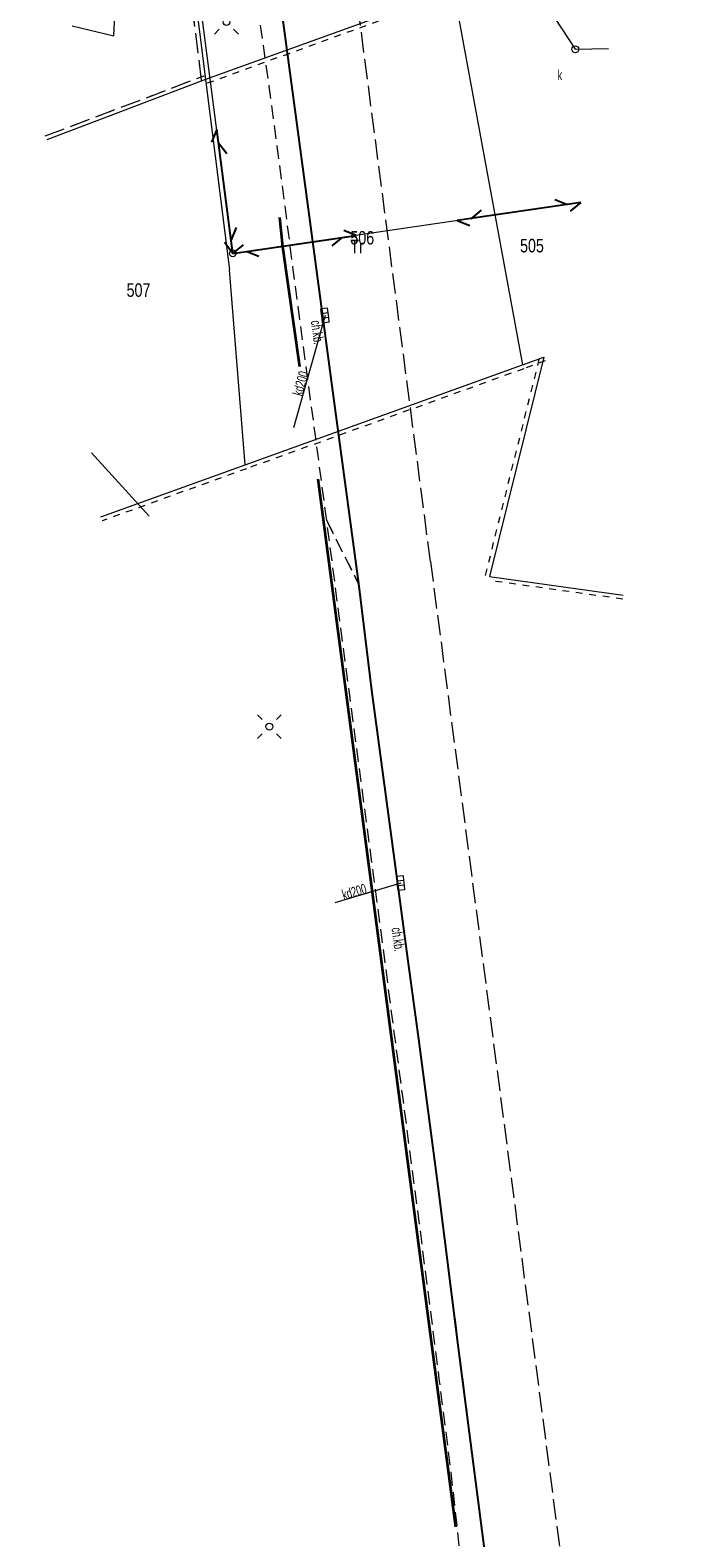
# Model space of a CAD drawing. Header units: metres. Extents: x 7428509 to 7430603, y 5527625 to 5529161.
# Tile 24 of 29: x 7430000 to 7430049, y 5528027 to 5528139. Entities that reach past the tile are written whole.
import ezdxf
from ezdxf.enums import TextEntityAlignment as Align

# ---------------------------------------------------------------- set-up
doc = ezdxf.new("R2010")
doc.units = ezdxf.units.M
doc.header["$MEASUREMENT"] = 0
for name, pattern in [('0.5_0.5', [1, 0.5, -0.5]), ('1.0_0.5', [1.5, 1, -0.5]), ('1.5_0.5', [2, 1.5, -0.5]), ('219-500', [0]), ('sutp_500', [0])]:
    doc.linetypes.add(name, pattern=pattern)
doc.layers.get('0').update_dxf_attribs({"color": 2, "linetype": 'CONTINUOUS', "lineweight": 5})
for name, color, linetype in [('210-oznaczenie konturu użytku gruntowego', 7, 'CONTINUOUS'), ('211-numer działki ewidencyjnej', 7, 'CONTINUOUS'), ('217-Granica konturu po granicy działki', 7, 'CONTINUOUS'), ('218-Granica użytku po granicy działki', 7, 'CONTINUOUS'), ('219-działka ewidencyjna', 7, 'CONTINUOUS'), ('chodnik', 7, 'CONTINUOUS'), ('chodnik-Atr17', 7, 'CONTINUOUS'), ('jezdnia', 7, 'CONTINUOUS'), ('kratka ściekowa', 7, 'CONTINUOUS'), ('krawężnik', 7, 'CONTINUOUS'), ('latarnia', 7, 'CONTINUOUS'), ('ogrodzenie trwałe', 7, 'CONTINUOUS'), ('podpora (punkt)', 7, 'CONTINUOUS'), ('przewód kanalizacyjny', 7, 'CONTINUOUS'), ('przewód kanalizacyjny-Atr1', 7, 'CONTINUOUS'), ('przewód telekomunikacyjny napowietrzny', 7, 'CONTINUOUS'), ('słup przewodów napowietrznych', 7, 'CONTINUOUS'), ('właz do komory lub kanału - okrągły', 7, 'CONTINUOUS'), ('właz do komory lub kanału - okrągły-Atr17', 7, 'CONTINUOUS')]:
    doc.layers.add(name, color=color, linetype=linetype)
doc.styles.get("Standard").update_dxf_attribs({"font": 'Working1250', "width": 0.75})
doc.linetypes.add('902-500', pattern='A,3.75,0,[1,ksztalty.shx,S=0.5,R=0,X=0,Y=0],3.75', length=7.5)

# ---------------------------------------------------------------- blocks, each defined once
blk = doc.blocks.new('SM01')
at = {"color": 0, "linetype": 'Continuous', "lineweight": 13}
for p, q in [((-0.53, 0.531), (-0.883, 0.884)), ((0.531, 0.531), (0.884, 0.884)), ((-0.53, -0.53), (-0.883, -0.883)), ((0.531, -0.53), (0.884, -0.883))]:
    blk.add_line(p, q, dxfattribs=at)
blk.add_circle((0, 0), 0.25, dxfattribs=at)
blk = doc.blocks.new('US15')
at = {"color": 0, "linetype": 'Continuous', "lineweight": 13}
blk.add_circle((0, 0), 0.25, dxfattribs=at)
blk = doc.blocks.new('IB04')
at = {"color": 0, "linetype": 'Continuous', "lineweight": 13}
blk.add_circle((0, 0), 0.25, dxfattribs=at)
blk = doc.blocks.new('US05')
at = {"color": 0, "linetype": 'Continuous', "lineweight": 13}
for p, q in [((-0.525, -0.25), (-0.525, 0.25)), ((-0.525, 0.25), (-0.175, 0.25)), ((-0.175, -0.25), (-0.175, 0.25)), ((-0.175, 0.25), (0.175, 0.25)), ((0.175, -0.25), (0.175, 0.25)), ((0.175, 0.25), (0.525, 0.25)), ((0.525, -0.25), (0.525, 0.25)), ((-0.525, -0.25), (-0.175, -0.25)), ((-0.175, -0.25), (0.175, -0.25)), ((0.175, -0.25), (0.525, -0.25))]:
    blk.add_line(p, q, dxfattribs=at)
blk = doc.blocks.new('US22')
at = {"color": 0, "linetype": 'Continuous', "lineweight": 13}
blk.add_circle((0, 0), 0.25, dxfattribs=at)
blk = doc.blocks.new('SUTP')
at = {"color": 0, "linetype": 'Continuous'}
for p, q in [((0, 0), (0.866, 0.5)), ((0, 0), (9.232, 0)), ((1.866, -0.5), (1, 0)), ((7.366, -0.5), (8.232, 0)), ((9.232, 0), (8.366, 0.5))]:
    blk.add_line(p, q, dxfattribs=at)

msp = doc.modelspace()

# ---------------------------------------------------------------- linework, layer by layer
at = {"layer": '217-Granica konturu po granicy działki', "color": 3, "linetype": '1.5_0.5', "lineweight": 18}
for p, q in [((7430013.08, 5528135.15), (7430005.96, 5528191.63)), ((7430001.51, 5528131.02), (7430013.27, 5528135.47)), ((7430013.27, 5528135.47), (7430013.27, 5528135.47)), ((7430013.27, 5528135.47), (7430013.27, 5528135.47)), ((7430013.08, 5528135.15), (7430013.08, 5528135.15)), ((7430013.08, 5528135.15), (7430013.08, 5528135.15)), ((7430001.51, 5528131.02), (7430001.51, 5528131.02)), ((7430001.51, 5528131.02), (7430001.51, 5528131.02))]:
    msp.add_line(p, q, dxfattribs=at)
at = {"layer": '218-Granica użytku po granicy działki', "color": 3, "linetype": '0.5_0.5', "lineweight": 18}
for p, q in [((7430013.08, 5528135.15), (7430005.96, 5528191.63)), ((7430031.82, 5528141.56), (7430013.48, 5528134.91)), ((7430001.51, 5528131.02), (7430013.27, 5528135.47)), ((7430013.27, 5528135.47), (7430013.27, 5528135.47)), ((7430013.27, 5528135.47), (7430013.27, 5528135.47)), ((7430013.08, 5528135.15), (7430013.08, 5528135.15)), ((7430013.08, 5528135.15), (7430013.08, 5528135.15)), ((7430013.48, 5528134.91), (7430013.48, 5528134.91)), ((7430013.48, 5528134.91), (7430013.48, 5528134.91)), ((7430001.51, 5528131.02), (7430001.51, 5528131.02)), ((7430001.51, 5528131.02), (7430001.51, 5528131.02)), ((7430034.09, 5528098.49), (7430038.13, 5528114.72)), ((7430038.52, 5528114.37), (7430036.92, 5528113.79)), ((7430038.13, 5528114.72), (7430038.13, 5528114.72)), ((7430038.13, 5528114.72), (7430038.13, 5528114.72)), ((7430038.52, 5528114.37), (7430038.52, 5528114.37)), ((7430038.52, 5528114.37), (7430038.52, 5528114.37)), ((7430036.92, 5528113.79), (7430016.4, 5528106.39)), ((7430036.92, 5528113.79), (7430036.92, 5528113.79)), ((7430036.92, 5528113.79), (7430036.92, 5528113.79)), ((7430036.92, 5528113.79), (7430036.92, 5528113.79)), ((7430036.92, 5528113.79), (7430036.92, 5528113.79)), ((7430016.4, 5528106.39), (7430005.71, 5528102.53)), ((7430016.4, 5528106.39), (7430016.4, 5528106.39)), ((7430016.4, 5528106.39), (7430016.4, 5528106.39)), ((7430016.4, 5528106.39), (7430016.4, 5528106.39)), ((7430016.4, 5528106.39), (7430016.4, 5528106.39)), ((7430005.71, 5528102.53), (7430005.71, 5528102.53)), ((7430005.71, 5528102.53), (7430005.71, 5528102.53)), ((7430034.09, 5528098.49), (7430034.09, 5528098.49)), ((7430034.09, 5528098.49), (7430034.09, 5528098.49)), ((7430044.25, 5528096.74), (7430034.34, 5528098.12)), ((7430034.34, 5528098.12), (7430034.34, 5528098.12)), ((7430034.34, 5528098.12), (7430034.34, 5528098.12)), ((7430044.25, 5528096.74), (7430044.25, 5528096.74)), ((7430044.25, 5528096.74), (7430044.25, 5528096.74))]:
    msp.add_line(p, q, dxfattribs=at)
at = {"layer": '219-działka ewidencyjna', "color": 7, "linetype": '219-500', "lineweight": 18, "flags": 128}
for points in [[(7430006.26, 5528191.67), (7430013.38, 5528135.19)], [(7430031.72, 5528141.84), (7430013.38, 5528135.19)], [(7430031.72, 5528141.84), (7430036.82, 5528114.07)], [(7430013.38, 5528135.19), (7430001.62, 5528130.74)], [(7430013.38, 5528135.19), (7430015.15, 5528121.11)], [(7430016.3, 5528106.67), (7430015.15, 5528121.11)], [(7430038.42, 5528114.65), (7430034.38, 5528098.42)], [(7430036.82, 5528114.07), (7430038.42, 5528114.65)], [(7430016.3, 5528106.67), (7430036.82, 5528114.07)], [(7430005.61, 5528102.82), (7430016.3, 5528106.67)], [(7430034.38, 5528098.42), (7430044.29, 5528097.04)]]:
    msp.add_lwpolyline(points, dxfattribs=at)
at = {"layer": 'chodnik', "color": 7, "linetype": '1.0_0.5', "lineweight": 18, "flags": 128}
for points in [[(7430022.34, 5528102.55), (7430019.84, 5528121.31), (7430018.68, 5528130.27), (7430018.08, 5528134.7), (7430016.72, 5528144.37), (7430015.53, 5528153.11), (7430014.54, 5528161.6), (7430013.5, 5528168.52), (7430012.47, 5528176.66), (7430013.16, 5528176.77), (7430013.07, 5528178.31), (7430012.3, 5528178.21), (7430010.67, 5528191.52), (7430011.28, 5528191.17), (7430011.79, 5528190.75), (7430012.18, 5528190.22), (7430012.47, 5528189.61), (7430012.63, 5528189.01), (7430012.77, 5528187.91), (7430013.58, 5528181.33), (7430015.3, 5528168.08), (7430017.02, 5528155.46), (7430018.77, 5528141.96), (7430020.82, 5528126.71), (7430022.94, 5528110.86), (7430024.68, 5528097.9)], [(7430022.34, 5528102.55), (7430024.68, 5528097.9), (7430025.65, 5528090), (7430028.32, 5528070.13), (7430030.57, 5528053.28), (7430034, 5528026.44), (7430032.19, 5528026.26), (7430031.55, 5528032.12), (7430030.67, 5528039.04), (7430030.04, 5528044), (7430028.89, 5528052.94), (7430027.97, 5528059.92), (7430026.66, 5528069.84), (7430025.49, 5528078.7), (7430024.04, 5528089.62)]]:
    msp.add_lwpolyline(points, close=True, dxfattribs=at)
at = {"layer": 'jezdnia', "color": 7, "linetype": '1.5_0.5', "lineweight": 18, "flags": 128}
for points in [[(7430030.02, 5528099.52), (7430017.46, 5528195.69)], [(7430030.02, 5528099.52), (7430049.29, 5527952.34)]]:
    msp.add_lwpolyline(points, dxfattribs=at)
at = {"layer": 'krawężnik', "color": 7, "linetype": 'Continuous', "lineweight": 25, "flags": 128}
for points in [[(7430015.3, 5528168.08), (7430017.02, 5528155.46), (7430018.77, 5528141.96), (7430020.82, 5528126.71), (7430022.94, 5528110.86), (7430024.68, 5528097.9), (7430025.65, 5528090), (7430027.39, 5528077.14), (7430028.32, 5528070.13), (7430029.13, 5528064.18), (7430030.57, 5528053.28)], [(7430030.57, 5528053.28), (7430032.07, 5528041.33), (7430034, 5528026.44)]]:
    msp.add_lwpolyline(points, dxfattribs=at)
at = {"layer": 'ogrodzenie trwałe', "color": 7, "linetype": '902-500', "lineweight": 35, "flags": 128}
for points in [[(7430020.34, 5528113.92), (7430019.1, 5528122.81), (7430018.87, 5528124.99)], [(7430021.69, 5528105.63), (7430026.4, 5528069.79), (7430031.86, 5528028.08)]]:
    msp.add_lwpolyline(points, dxfattribs=at)
at = {"layer": 'przewód kanalizacyjny', "color": 34, "linetype": 'Continuous', "lineweight": 18, "flags": 128}
for points in [[(7430000.39, 5528227.65), (7430003.81, 5528214.62), (7430007.8, 5528199.47), (7430003.72, 5528186.34), (7430001.88, 5528178.48), (7430005.52, 5528162.46), (7430023.3, 5528164), (7430040.74, 5528137.43), (7430043.2, 5528137.49)], [(7430003.5, 5528139.18), (7430006.58, 5528138.42), (7430006.96, 5528146.09), (7430008.05, 5528153.74), (7430010.42, 5528162.96), (7430014.15, 5528174.98), (7430023.67, 5528179.99), (7430022.11, 5528186.63)], [(7430022.22, 5528117.72), (7430019.87, 5528109.41)], [(7430009.2, 5528102.87), (7430004.93, 5528107.56)], [(7430027.82, 5528075.71), (7430022.93, 5528074.26)]]:
    msp.add_lwpolyline(points, dxfattribs=at)
at = {"layer": 'przewód telekomunikacyjny napowietrzny', "color": 30, "linetype": 'sutp_500', "lineweight": 18, "flags": 128}
for points in [[(7430015.39, 5528122.33), (7430010.85, 5528157.31)], [(7430041.14, 5528126.08), (7430015.39, 5528122.33)]]:
    msp.add_lwpolyline(points, dxfattribs=at)

# ---------------------------------------------------------------- block references
at = {"layer": 'kratka ściekowa', "color": 34, "linetype": 'Continuous', "lineweight": 18}
for p, rotation in [((7430022.22, 5528117.72), 96.823), ((7430027.82, 5528075.71), 96.037)]:
    msp.add_blockref('US05', p, dxfattribs=dict(at, rotation=rotation))
at = {"layer": 'latarnia', "color": 7, "linetype": 'Continuous', "lineweight": 18, "rotation": 180}
msp.add_blockref('SM01', (7430014.92, 5528139.44), dxfattribs=at)
at = {"layer": 'latarnia', "color": 7, "linetype": 'Continuous', "lineweight": 18}
msp.add_blockref('SM01', (7430018.09, 5528087.3), dxfattribs=at)
at = {"layer": 'podpora (punkt)', "color": 7, "linetype": 'Continuous', "lineweight": 18}
msp.add_blockref('IB04', (7430018.09, 5528087.3), dxfattribs=at)
at = {"layer": 'przewód telekomunikacyjny napowietrzny', "color": 30, "linetype": 'Continuous', "lineweight": 18}
for p, rotation in [((7430015.39, 5528122.33), 97.39500000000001), ((7430041.14, 5528126.08), 188.2790000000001), ((7430015.39, 5528122.33), 8.279)]:
    msp.add_blockref('SUTP', p, dxfattribs=dict(at, rotation=rotation))
at = {"layer": 'słup przewodów napowietrznych', "color": 7, "linetype": 'Continuous', "lineweight": 18}
msp.add_blockref('US15', (7430015.39, 5528122.33), dxfattribs=at)
at = {"layer": 'właz do komory lub kanału - okrągły', "color": 7, "linetype": 'Continuous', "lineweight": 18}
msp.add_blockref('US22', (7430040.74, 5528137.43), dxfattribs=at)

# ---------------------------------------------------------------- texts
at = {"layer": '210-oznaczenie konturu użytku gruntowego', "color": 3, "linetype": 'Continuous', "lineweight": 18, "width": 0.79}
msp.add_text('Tr', height=1, dxfattribs=at).set_placement((7430024.08, 5528122.34))
at = {"layer": '211-numer działki ewidencyjnej', "color": 7, "linetype": 'Continuous', "lineweight": 18, "width": 0.79}
msp.add_text('506', height=1, dxfattribs=at).set_placement((7430024.09, 5528122.98))
for s, p in [('505', (7430038.41, 5528122.4)), ('507', (7430009.29, 5528119.11))]:
    msp.add_text(s, height=1, dxfattribs=at).set_placement(p, align=Align.RIGHT)
at = {"layer": 'chodnik-Atr17', "color": 7, "width": 0.667}
for rotation, p in [(277.591, (7430021.16, 5528117.32)), (277.522, (7430027.13, 5528072.39))]:
    msp.add_text('ch.kb.', height=0.75, rotation=rotation, dxfattribs=at).set_placement(p)
at = {"layer": 'przewód kanalizacyjny-Atr1', "color": 34, "width": 0.667}
for rotation, p in [(74.209, (7430020.52, 5528111.72)), (16.516, (7430023.61, 5528074.46))]:
    msp.add_text('kd200', height=0.75, rotation=rotation, dxfattribs=at).set_placement(p)
at = {"layer": 'właz do komory lub kanału - okrągły-Atr17', "color": 7, "width": 0.667}
msp.add_text('k', height=0.75, dxfattribs=at).set_placement((7430039.43, 5528135.15))

doc.saveas('drawing.dxf')
